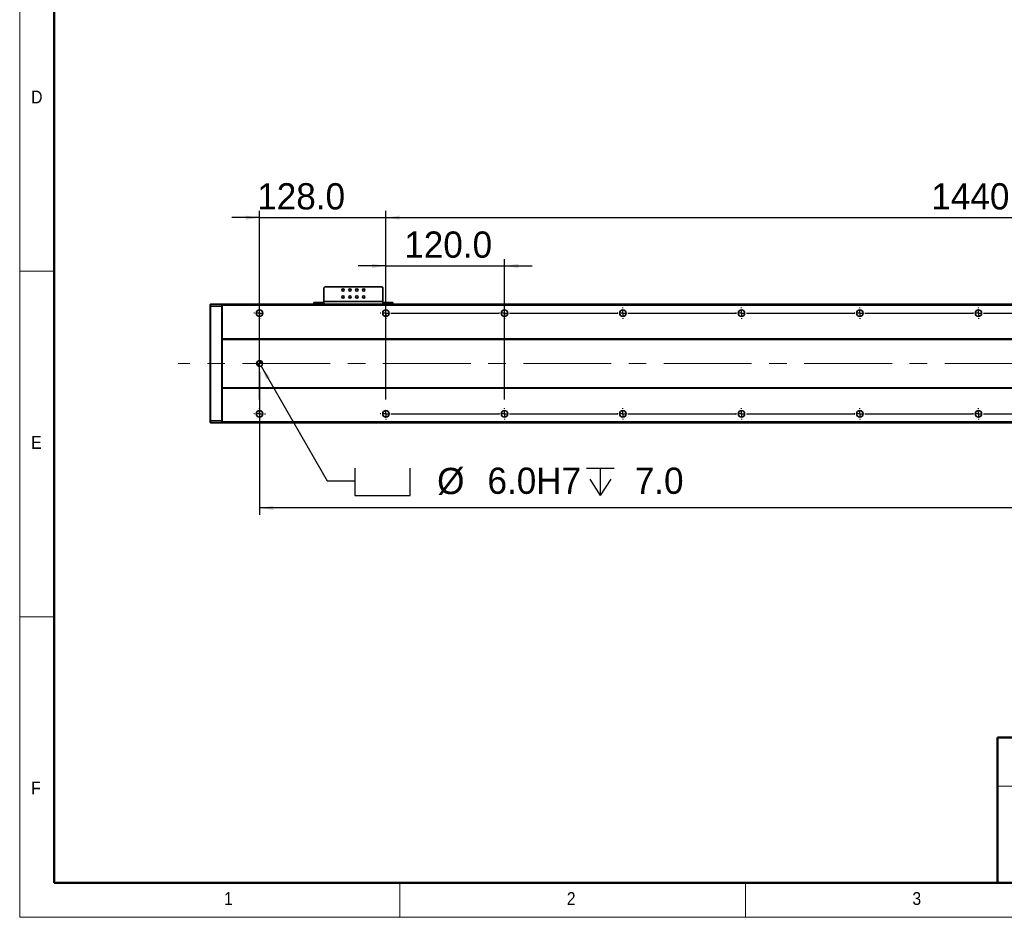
# Model space of a CAD drawing. Header units: millimetres. Extents: x 35 to 2905, y 35 to 2044.
# Tile 1 of 7: x 35 to 1032, y 35 to 944. Entities that reach past the tile are written whole.
import ezdxf

# ---------------------------------------------------------------- set-up
doc = ezdxf.new("R2010")
doc.units = ezdxf.units.MM
doc.header["$LTSCALE"] = 7
doc.linetypes.add('CENTERX2', pattern=[20.32, 12.7, -2.54, 2.54, -2.54])
doc.layers.add('黑色实线', color=7, linetype='Continuous')
doc.styles.add('SLDTEXTSTYLE1', font='Gothic.ttf', dxfattribs={"width": 0.913})
doc.styles.add('SLDTEXTSTYLE8', font='txt')
doc.dimstyles.new('SLDDIMSTYLE0', dxfattribs={"dimtxt": 26.6, "dimasz": 14, "dimexe": 0, "dimexo": 0.0625, "dimgap": 6.65, "dimtad": 2, "dimdec": 1, "dimrnd": 1e-09, "dimzin": 4, "dimdsep": 46, "dimtxsty": 'SLDTEXTSTYLE8', "dimsah": 1, "dimcen": 0.09, "dimadec": 0, "dimazin": 1, "dimtfac": 1, "dimtdec": 1, "dimtmove": 0, "dimatfit": 0, "dimfxl": 0, "dimfrac": 2, "dimtolj": 1, "dimtzin": 12, "dimarcsym": 0})
doc.dimstyles.new('SLDDIMSTYLE5', dxfattribs={"dimtxt": 26.6, "dimasz": 14, "dimexe": 0, "dimexo": 0.0625, "dimgap": 6.65, "dimtad": 2, "dimdec": 1, "dimrnd": 1e-09, "dimzin": 4, "dimdsep": 46, "dimtxsty": 'SLDTEXTSTYLE8', "dimsah": 1, "dimcen": 0.09, "dimadec": 0, "dimazin": 1, "dimtfac": 1, "dimtdec": 1, "dimtofl": 0, "dimtmove": 0, "dimatfit": 3, "dimfxl": 0, "dimfrac": 2, "dimtolj": 1, "dimtzin": 12, "dimarcsym": 0})
doc.dimstyles.new('SLDDIMSTYLE7', dxfattribs={"dimtxt": 26.6, "dimasz": 14, "dimexe": 0, "dimexo": 0.0625, "dimgap": 6.65, "dimtad": 0, "dimtih": 1, "dimtoh": 1, "dimdec": 1, "dimrnd": 1e-09, "dimzin": 4, "dimdsep": 46, "dimtxsty": 'SLDTEXTSTYLE8', "dimsah": 1, "dimcen": 0, "dimadec": 0, "dimazin": 1, "dimtfac": 1, "dimtdec": 1, "dimtofl": 0, "dimtmove": 0, "dimatfit": 3, "dimfxl": 0, "dimfrac": 2, "dimtolj": 1, "dimtzin": 12, "dimarcsym": 0})

# ---------------------------------------------------------------- blocks, each defined once
blk = doc.blocks.new('SW_SYMBOL_HOLE_SPOT')
at = {"layer": '黑色实线', "color": 0}
for p, q in [((0, 6125), (0, 525)), ((11200, 525), (11200, 6125)), ((0, 525), (11200, 525))]:
    blk.add_line(p, q, dxfattribs=at)
blk = doc.blocks.new('SW_SYMBOL_HOLE_DEPTH')
at = {"layer": '黑色实线', "color": 0}
for p, q in [((0, 6125), (5600, 6125)), ((2800, 6125), (2800, 525)), ((700, 3885), (2800, 525)), ((4900, 3885), (2800, 525))]:
    blk.add_line(p, q, dxfattribs=at)
blk = doc.blocks.new('_D_20')
at = {"layer": '黑色实线'}
for p, q in [((279.46, 593.4), (346.55, 477.2)), ((346.55, 477.2), (374.55, 477.2))]:
    blk.add_line(p, q, dxfattribs=at)
blk.add_solid([(279.46, 593.4), (284.64, 580.22), (288.28, 582.32)], dxfattribs=at)
at = {"layer": '黑色实线', "xscale": 0.004985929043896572, "yscale": 0.004985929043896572, "zscale": 0.004985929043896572}
for name, p in [('SW_SYMBOL_HOLE_SPOT', (374.55, 459.59)), ('SW_SYMBOL_HOLE_DEPTH', (609.12, 459.59))]:
    blk.add_blockref(name, p, dxfattribs=at)
at = {"layer": '黑色实线', "char_height": 26.6, "attachment_point": 1, "style": 'SLDTEXTSTYLE8'}
for s, insert in [('%%c', (457.77, 490.34)), (' 6.0H7 ', (498.87, 490.6)), (' 7.0', (648.05, 490.6))]:
    blk.add_mtext(s, dxfattribs=dict(at, insert=insert))
blk = doc.blocks.new('_D_21')
at = {"layer": '黑色实线'}
for p, q in [((405.96, 559.73), (405.96, 750.8)), ((1845.96, 559.73), (1845.96, 750.8)), ((405.96, 743.8), (1845.96, 743.8))]:
    blk.add_line(p, q, dxfattribs=at)
for points in [[(405.96, 743.8), (419.96, 741.7), (419.96, 745.9)], [(1845.96, 743.8), (1831.96, 745.9), (1831.96, 741.7)]]:
    blk.add_solid(points, dxfattribs=at)
at = {"layer": '黑色实线', "char_height": 26.6, "attachment_point": 1, "style": 'SLDTEXTSTYLE8'}
for s, insert in [('1440.0', (958.3, 778.7)), ('=12×120.0(PITCH)', (1062.26, 778.7))]:
    blk.add_mtext(s, dxfattribs=dict(at, insert=insert))
blk = doc.blocks.new('_D_22')
at = {"layer": '黑色实线'}
for p, q in [((277.96, 559.73), (277.96, 750.8)), ((405.96, 559.73), (405.96, 750.8)), ((277.96, 743.8), (249.96, 743.8)), ((277.96, 743.8), (405.96, 743.8)), ((405.96, 743.8), (433.96, 743.8))]:
    blk.add_line(p, q, dxfattribs=at)
for points in [[(277.96, 743.8), (263.96, 745.9), (263.96, 741.7)], [(405.96, 743.8), (419.96, 741.7), (419.96, 745.9)]]:
    blk.add_solid(points, dxfattribs=at)
at = {"layer": '黑色实线', "insert": (275.55, 778.7), "char_height": 26.6, "attachment_point": 1, "style": 'SLDTEXTSTYLE8'}
blk.add_mtext('128.0', dxfattribs=at)
blk = doc.blocks.new('_D_24')
at = {"layer": '黑色实线'}
for p, q in [((277.96, 587.11), (277.96, 442.7)), ((1973.96, 581.57), (1973.96, 442.7)), ((1973.96, 449.7), (277.96, 449.7))]:
    blk.add_line(p, q, dxfattribs=at)
for points in [[(277.96, 449.7), (291.96, 447.6), (291.96, 451.8)], [(1973.96, 449.7), (1959.96, 451.8), (1959.96, 447.6)]]:
    blk.add_solid(points, dxfattribs=at)
at = {"layer": '黑色实线', "insert": (1072.82, 484.6), "char_height": 26.6, "attachment_point": 1, "style": 'SLDTEXTSTYLE8'}
blk.add_mtext('1696.0', dxfattribs=at)
blk = doc.blocks.new('_D_28')
at = {"layer": '黑色实线'}
for p, q in [((405.96, 559.73), (405.96, 701.89)), ((525.96, 559.73), (525.96, 701.89)), ((405.96, 694.89), (377.96, 694.89)), ((405.96, 694.89), (525.96, 694.89)), ((525.96, 694.89), (553.96, 694.89))]:
    blk.add_line(p, q, dxfattribs=at)
for points in [[(405.96, 694.89), (391.96, 696.99), (391.96, 692.79)], [(525.96, 694.89), (539.96, 692.79), (539.96, 696.99)]]:
    blk.add_solid(points, dxfattribs=at)
at = {"layer": '黑色实线', "insert": (424.49, 729.79), "char_height": 26.6, "attachment_point": 1, "style": 'SLDTEXTSTYLE8'}
blk.add_mtext('120.0', dxfattribs=at)
blk = doc.blocks.new('SW_CENTERMARKSYMBOL_12')
at = {"layer": '黑色实线', "color": 0}
for p, q in [((-5.08, 0), (-5.84, 0)), ((0, 0), (-2.54, 0)), ((0, 5.08), (0, 5.84)), ((0, 0), (0, 2.54)), ((0, 0), (0, -2.54)), ((0, 0), (2.54, 0)), ((5.08, 0), (5.84, 0)), ((0, -5.08), (0, -5.84))]:
    blk.add_line(p, q, dxfattribs=at)
blk = doc.blocks.new('SW_CENTERMARKSYMBOL_13')
at = {"layer": '黑色实线', "color": 0}
for p, q in [((-133.08, 102), (-133.84, 102)), ((-128, 102), (-130.54, 102)), ((-128, 107.08), (-128, 107.84)), ((-128, 102), (-128, 104.54)), ((-128, 102), (-128, 99.46)), ((-128, 102), (-125.46, 102)), ((0, 102), (-2.54, 102)), ((0, 107.08), (0, 107.84)), ((0, 102), (0, 104.54)), ((0, 102), (0, 99.46)), ((0, 102), (2.54, 102)), ((5.08, 102), (5.84, 102)), ((-128, 96.92), (-128, 96.16)), ((-5.08, 0), (-5.84, 0)), ((0, 0), (-2.54, 0)), ((0, 0), (0, 2.54)), ((0, 0), (0, -2.54)), ((0, 0), (2.54, 0)), ((5.08, 0), (114.92, 0)), ((114.92, 0), (114.16, 0)), ((120, 0), (117.46, 0)), ((120, 0), (117.46, 0)), ((120, 5.08), (120, 5.84)), ((120, 0), (120, 2.54)), ((120, 0), (120, 2.54)), ((120, 0), (120, -2.54)), ((120, 0), (122.54, 0)), ((120, 0), (120, -2.54)), ((120, 0), (122.54, 0)), ((125.08, 0), (125.84, 0)), ((125.08, 0), (234.92, 0)), ((234.92, 0), (234.16, 0)), ((240, 0), (237.46, 0)), ((240, 0), (237.46, 0)), ((240, 0), (237.46, 0)), ((240, 5.08), (240, 5.84)), ((240, 0), (240, 2.54)), ((240, 0), (240, 2.54)), ((240, 0), (240, 2.54)), ((240, 0), (240, -2.54)), ((240, 0), (242.54, 0)), ((240, 0), (240, -2.54)), ((240, 0), (242.54, 0)), ((240, 0), (240, -2.54)), ((240, 0), (242.54, 0)), ((245.08, 0), (245.84, 0)), ((245.08, 0), (354.92, 0)), ((354.92, 0), (354.16, 0)), ((360, 0), (357.46, 0)), ((360, 0), (357.46, 0)), ((360, 0), (357.46, 0)), ((360, 0), (357.46, 0)), ((360, 5.08), (360, 5.84)), ((360, 0), (360, 2.54)), ((360, 0), (360, 2.54)), ((360, 0), (360, 2.54)), ((360, 0), (360, 2.54)), ((360, 0), (360, -2.54)), ((360, 0), (362.54, 0)), ((360, 0), (360, -2.54)), ((360, 0), (362.54, 0)), ((360, 0), (360, -2.54)), ((360, 0), (362.54, 0)), ((360, 0), (360, -2.54)), ((360, 0), (362.54, 0)), ((365.08, 0), (365.84, 0)), ((365.08, 0), (474.92, 0)), ((474.92, 0), (474.16, 0)), ((480, 0), (477.46, 0)), ((480, 0), (477.46, 0)), ((480, 0), (477.46, 0)), ((480, 0), (477.46, 0)), ((480, 0), (477.46, 0)), ((480, 5.08), (480, 5.84)), ((480, 0), (480, 2.54)), ((480, 0), (480, 2.54)), ((480, 0), (480, 2.54)), ((480, 0), (480, 2.54)), ((480, 0), (480, 2.54)), ((480, 0), (480, -2.54)), ((480, 0), (482.54, 0)), ((480, 0), (480, -2.54)), ((480, 0), (482.54, 0)), ((480, 0), (480, -2.54)), ((480, 0), (482.54, 0)), ((480, 0), (480, -2.54)), ((480, 0), (482.54, 0)), ((480, 0), (480, -2.54)), ((480, 0), (482.54, 0)), ((485.08, 0), (485.84, 0)), ((485.08, 0), (594.92, 0)), ((594.92, 0), (594.16, 0)), ((600, 0), (597.46, 0)), ((600, 0), (597.46, 0)), ((600, 0), (597.46, 0)), ((600, 0), (597.46, 0)), ((600, 0), (597.46, 0)), ((600, 0), (597.46, 0)), ((600, 5.08), (600, 5.84)), ((600, 0), (600, 2.54)), ((600, 0), (600, 2.54)), ((600, 0), (600, 2.54)), ((600, 0), (600, 2.54)), ((600, 0), (600, 2.54)), ((600, 0), (600, 2.54)), ((600, 0), (600, -2.54)), ((600, 0), (602.54, 0)), ((600, 0), (600, -2.54)), ((600, 0), (602.54, 0)), ((600, 0), (600, -2.54)), ((600, 0), (602.54, 0)), ((600, 0), (600, -2.54)), ((600, 0), (602.54, 0)), ((600, 0), (600, -2.54)), ((600, 0), (602.54, 0)), ((600, 0), (600, -2.54)), ((600, 0), (602.54, 0)), ((605.08, 0), (605.84, 0)), ((605.08, 0), (714.92, 0)), ((0, -5.08), (0, -5.84)), ((120, -5.08), (120, -5.84)), ((240, -5.08), (240, -5.84)), ((360, -5.08), (360, -5.84)), ((480, -5.08), (480, -5.84)), ((600, -5.08), (600, -5.84))]:
    blk.add_line(p, q, dxfattribs=at)
blk = doc.blocks.new('SW_CENTERMARKSYMBOL_14')
at = {"layer": '黑色实线', "color": 0}
for p, q in [((-125.08, 0), (-125.84, 0)), ((-120, 0), (-122.54, 0)), ((-120, 5.08), (-120, 5.84)), ((-120, 0), (-120, 2.54)), ((-120, 0), (-120, -2.54)), ((-120, 0), (-117.46, 0)), ((-114.92, 0), (-5.08, 0)), ((-5.08, 0), (-5.84, 0)), ((0, 0), (-2.54, 0)), ((0, 0), (-2.54, 0)), ((0, 5.08), (0, 5.84)), ((0, 0), (0, 2.54)), ((0, 0), (0, 2.54)), ((0, 0), (0, -2.54)), ((0, 0), (2.54, 0)), ((0, 0), (0, -2.54)), ((0, 0), (2.54, 0)), ((5.08, 0), (5.84, 0)), ((5.08, 0), (114.92, 0)), ((114.92, 0), (114.16, 0)), ((120, 0), (117.46, 0)), ((120, 0), (117.46, 0)), ((120, 0), (117.46, 0)), ((120, 5.08), (120, 5.84)), ((120, 0), (120, 2.54)), ((120, 0), (120, 2.54)), ((120, 0), (120, 2.54)), ((120, 0), (120, -2.54)), ((120, 0), (122.54, 0)), ((120, 0), (120, -2.54)), ((120, 0), (122.54, 0)), ((120, 0), (120, -2.54)), ((120, 0), (122.54, 0)), ((125.08, 0), (125.84, 0)), ((125.08, 0), (234.92, 0)), ((234.92, 0), (234.16, 0)), ((240, 0), (237.46, 0)), ((240, 0), (237.46, 0)), ((240, 0), (237.46, 0)), ((240, 0), (237.46, 0)), ((240, 5.08), (240, 5.84)), ((240, 0), (240, 2.54)), ((240, 0), (240, 2.54)), ((240, 0), (240, 2.54)), ((240, 0), (240, 2.54)), ((240, 0), (240, -2.54)), ((240, 0), (242.54, 0)), ((240, 0), (240, -2.54)), ((240, 0), (242.54, 0)), ((240, 0), (240, -2.54)), ((240, 0), (242.54, 0)), ((240, 0), (240, -2.54)), ((240, 0), (242.54, 0)), ((245.08, 0), (245.84, 0)), ((245.08, 0), (354.92, 0)), ((354.92, 0), (354.16, 0)), ((360, 0), (357.46, 0)), ((360, 0), (357.46, 0)), ((360, 0), (357.46, 0)), ((360, 0), (357.46, 0)), ((360, 0), (357.46, 0)), ((360, 5.08), (360, 5.84)), ((360, 0), (360, 2.54)), ((360, 0), (360, 2.54)), ((360, 0), (360, 2.54)), ((360, 0), (360, 2.54)), ((360, 0), (360, 2.54)), ((360, 0), (360, -2.54)), ((360, 0), (362.54, 0)), ((360, 0), (360, -2.54)), ((360, 0), (362.54, 0)), ((360, 0), (360, -2.54)), ((360, 0), (362.54, 0)), ((360, 0), (360, -2.54)), ((360, 0), (362.54, 0)), ((360, 0), (360, -2.54)), ((360, 0), (362.54, 0)), ((365.08, 0), (365.84, 0)), ((365.08, 0), (474.92, 0)), ((474.92, 0), (474.16, 0)), ((480, 0), (477.46, 0)), ((480, 0), (477.46, 0)), ((480, 0), (477.46, 0)), ((480, 0), (477.46, 0)), ((480, 0), (477.46, 0)), ((480, 0), (477.46, 0)), ((480, 5.08), (480, 5.84)), ((480, 0), (480, 2.54)), ((480, 0), (480, 2.54)), ((480, 0), (480, 2.54)), ((480, 0), (480, 2.54)), ((480, 0), (480, 2.54)), ((480, 0), (480, 2.54)), ((480, 0), (480, -2.54)), ((480, 0), (482.54, 0)), ((480, 0), (480, -2.54)), ((480, 0), (482.54, 0)), ((480, 0), (480, -2.54)), ((480, 0), (482.54, 0)), ((480, 0), (480, -2.54)), ((480, 0), (482.54, 0)), ((480, 0), (480, -2.54)), ((480, 0), (482.54, 0)), ((480, 0), (480, -2.54)), ((480, 0), (482.54, 0)), ((485.08, 0), (485.84, 0)), ((485.08, 0), (594.92, 0)), ((-120, -5.08), (-120, -5.84)), ((0, -5.08), (0, -5.84)), ((120, -5.08), (120, -5.84)), ((240, -5.08), (240, -5.84)), ((360, -5.08), (360, -5.84)), ((480, -5.08), (480, -5.84))]:
    blk.add_line(p, q, dxfattribs=at)
blk = doc.blocks.new('SW_DOWELSYMBOL_2')
at = {"linetype": 'Continuous', "lineweight": 18}
h = blk.add_hatch(color=0, dxfattribs=at)
edge = h.paths.add_edge_path(flags=0)
edge.add_arc((0, 0), 3, 180, 270)
edge.add_line((0, -3), (0, 0))
edge.add_line((0, 0), (-3, 0))
h = blk.add_hatch(color=0, dxfattribs=at)
edge = h.paths.add_edge_path(flags=0)
edge.add_arc((0, 0), 3, 0, 90)
edge.add_line((0, 3), (0, 0))
edge.add_line((0, 0), (3, 0))
at = {"layer": '黑色实线', "color": 0}
blk.add_circle((0, 0), 3, dxfattribs=at)

msp = doc.modelspace()

# ---------------------------------------------------------------- linework, layer by layer
at = {"color": 7, "linetype": 'Continuous', "lineweight": 18}
for p, q in [((35, 2044), (35, 35)), ((70, 2009), (70, 70)), ((35, 689.5), (70, 689.5)), ((70, 339.5), (35, 339.5)), ((1281, 168), (1025.29, 168)), ((70, 70), (2870, 70)), ((420, 35), (420, 70)), ((770, 70), (770, 35)), ((861, 70), (2870, 70)), ((35, 35), (2905, 35))]:
    msp.add_line(p, q, dxfattribs=at)
at = {"color": 7, "linetype": 'Continuous', "lineweight": 50}
for p, q in [((70, 2009), (70, 70)), ((1025.29, 217), (1025.29, 70)), ((1025.29, 217), (1281, 217)), ((70, 70), (2870, 70))]:
    msp.add_line(p, q, dxfattribs=at)
at = {"color": 7, "linetype": 'Continuous', "lineweight": 35}
for p, q in [((343.96, 673.8), (342.96, 672.8)), ((342.96, 672.8), (342.96, 659)), ((401.96, 673.8), (343.96, 673.8)), ((402.96, 672.8), (401.96, 673.8)), ((402.96, 659), (402.96, 672.8)), ((402.96, 659), (342.96, 659)), ((342.96, 656), (342.96, 659)), ((402.96, 659), (402.96, 656)), ((227.96, 655.7), (228.26, 656)), ((227.96, 653.87), (227.96, 655.7)), ((227.96, 653.87), (228.26, 654)), ((227.96, 538.12), (227.96, 653.87)), ((228.26, 656), (228.26, 654)), ((228.26, 656), (239.66, 656)), ((228.26, 654), (228.26, 538)), ((239.66, 654), (228.26, 654)), ((239.66, 654), (239.66, 656)), ((239.96, 655.7), (239.66, 656)), ((239.66, 538), (239.66, 654)), ((239.96, 653.87), (239.66, 654)), ((2011.96, 656), (239.96, 656)), ((239.96, 655), (239.96, 656)), ((2011.96, 655), (239.96, 655)), ((239.96, 621), (239.96, 655)), ((332.96, 656), (332.96, 658)), ((332.96, 658), (333.96, 658)), ((333.96, 658), (333.96, 656)), ((333.96, 658), (341.96, 658)), ((341.96, 658), (341.96, 656)), ((342.96, 658), (341.96, 658)), ((403.96, 658), (402.96, 658)), ((403.96, 658), (403.96, 656)), ((403.96, 658), (411.96, 658)), ((411.96, 656), (411.96, 658)), ((411.96, 658), (412.96, 658)), ((412.96, 658), (412.96, 656)), ((2011.96, 621), (239.96, 621)), ((239.96, 621), (239.96, 620.5)), ((2011.96, 620.5), (239.96, 620.5)), ((239.96, 571.5), (239.96, 620.5)), ((2011.96, 571.5), (239.96, 571.5)), ((239.96, 571), (239.96, 571.5)), ((2011.96, 571), (239.96, 571)), ((239.96, 537), (239.96, 571)), ((227.96, 536.3), (227.96, 538.12)), ((227.96, 538.12), (228.26, 538)), ((227.96, 536.3), (228.26, 536)), ((228.26, 538), (228.26, 536)), ((228.26, 538), (239.66, 538)), ((239.66, 536), (228.26, 536)), ((239.96, 538.12), (239.66, 538)), ((239.66, 536), (239.66, 538)), ((239.96, 536.3), (239.66, 536)), ((2011.96, 537), (239.96, 537)), ((239.96, 537), (239.96, 536)), ((2011.96, 536), (239.96, 536))]:
    msp.add_line(p, q, dxfattribs=at)
for centre, radius in [((362.46, 670.5), 1.25), ((369.46, 670.5), 1.25), ((376.46, 670.5), 1.25), ((383.46, 670.5), 1.25), ((362.46, 663.5), 1.25), ((369.46, 663.5), 1.25), ((376.46, 663.5), 1.25), ((383.46, 663.5), 1.25), ((277.96, 647), 3.3), ((405.96, 647), 3.3), ((525.96, 647), 3.3), ((645.96, 647), 3.3), ((765.96, 647), 3.3), ((885.96, 647), 3.3), ((1005.96, 647), 3.3), ((277.96, 596), 3), ((277.96, 545), 3.3), ((405.96, 545), 3.3), ((525.96, 545), 3.3), ((645.96, 545), 3.3), ((765.96, 545), 3.3), ((885.96, 545), 3.3), ((1005.96, 545), 3.3)]:
    msp.add_circle(centre, radius, dxfattribs=at)
at = {"layer": '黑色实线', "linetype": 'CENTERX2', "lineweight": 18}
msp.add_line((2056.41, 596), (195.51, 596), dxfattribs=at)

# ---------------------------------------------------------------- block references
at = {"layer": '黑色实线'}
for name, p in [('SW_CENTERMARKSYMBOL_13', (405.96, 545)), ('SW_CENTERMARKSYMBOL_14', (525.96, 647)), ('SW_DOWELSYMBOL_2', (277.96, 596)), ('SW_CENTERMARKSYMBOL_12', (277.96, 545))]:
    msp.add_blockref(name, p, dxfattribs=at)

# ---------------------------------------------------------------- texts
at = {"color": 7, "linetype": 'Continuous', "lineweight": 0, "char_height": 12.96, "attachment_point": 1, "style": 'SLDTEXTSTYLE1'}
for s, insert in [('D', (46.67, 872.52)), ('E', (46.67, 522.52)), ('F', (46.67, 172.52)), ('1', (242.08, 60.52)), ('2', (589.17, 60.52)), ('3', (939.17, 60.52))]:
    msp.add_mtext(s, dxfattribs=dict(at, insert=insert))

# ---------------------------------------------------------------- dimensions: what is measured, and where the dimension line sits
at = {"layer": '黑色实线'}
for base, p1, p2, dimstyle, picture, middle in [((405.96, 743.8), (277.96, 550.84), (405.96, 550.84), 'SLDDIMSTYLE0', '_D_22', (317.93, 743.8)), ((525.96, 694.89), (405.96, 550.84), (525.96, 550.84), 'SLDDIMSTYLE0', '_D_28', (466.87, 694.89)), ((277.96, 449.7), (1973.96, 590.46), (277.96, 596), 'SLDDIMSTYLE5', '_D_24', (1124.8, 449.7))]:
    dim = msp.add_linear_dim(base=base, p1=p1, p2=p2, dimstyle=dimstyle, dxfattribs=at)
    dim.commit()
    dim.dimension.update_dxf_attribs({"geometry": picture, "text_midpoint": middle, "dimtype": 160})
dim = msp.add_linear_dim(base=(1845.96, 743.8), p1=(405.96, 550.84), p2=(1845.96, 550.84), text='<>=12×120.0(PITCH)', dimstyle='SLDDIMSTYLE5', dxfattribs=at)
dim.commit()
dim.dimension.update_dxf_attribs({"geometry": '_D_21', "text_midpoint": (1154.97, 743.8), "dimtype": 160})
dim = msp.add_diameter_dim_2p(p1=(276.46, 598.59), p2=(279.46, 593.4), text='{\\fGDT;v} <>H7 {\\fGDT;x} 7.0\\P', dimstyle='SLDDIMSTYLE7', dxfattribs=at)
dim.commit()
dim.dimension.update_dxf_attribs({"geometry": '_D_20', "text_midpoint": (539.3, 477.2), "dimtype": 163})

doc.saveas('drawing.dxf')
